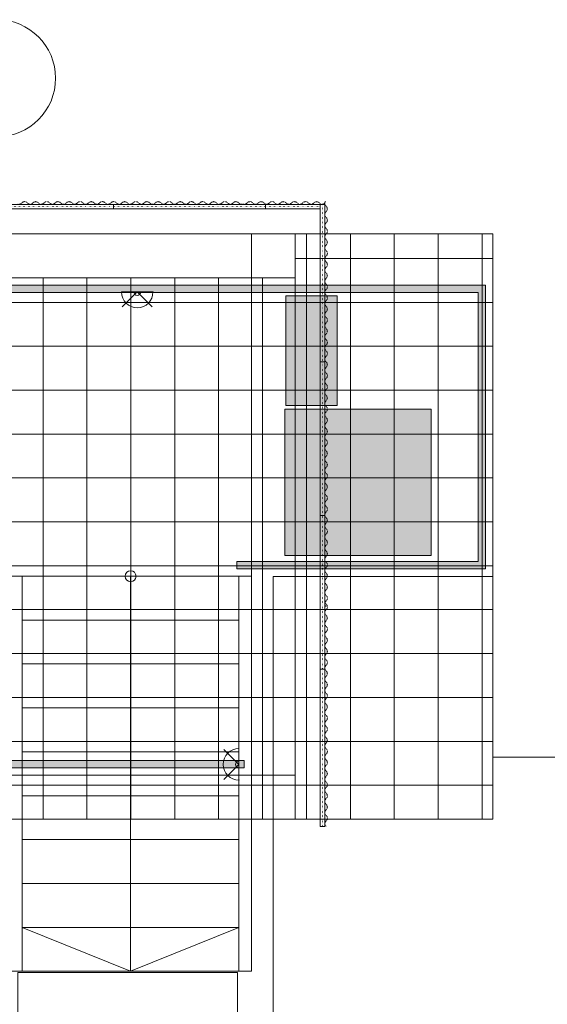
# Model space of a CAD drawing. Header units: centimetres. Extents: x -1589 to 108054, y -205274 to 31709.
# Tile 79 of 256: x 1394 to 1755, y 1620 to 2293. Entities that reach past the tile are written whole.
import ezdxf

# ---------------------------------------------------------------- set-up
doc = ezdxf.new("R2010")
doc.units = ezdxf.units.CM
doc.header["$LTSCALE"] = 0.01
doc.header["$MEASUREMENT"] = 0
doc.linetypes.add('11108-COL-C310_XMODEL$0$HIDDEN', pattern=[0.375, 0.25, -0.125])
doc.linetypes.add('Kropkowana', pattern=[63.499999, 0, -63.499999])
for name, color, linetype in [('2_barierki.K_IR', 7, 'Continuous'), ('2_belki.K_IR', 7, 'Continuous'), ('2_schody stalowe rzut.K_IR', 7, 'Continuous'), ('2_schody.K_IR', 7, 'Continuous'), ('2_stropy.K_IR', 7, 'Continuous'), ('2_słupy.K_IR', 7, 'Continuous'), ('2_ściana dekoracyjna 3', 7, 'Continuous'), ('2_ściana dekoracyjna 31.K_IR', 7, 'Continuous'), ('2_ściany.K_IR', 7, 'Continuous'), ('3_lądowisko.K_IR', 7, 'Continuous'), ('3_oświetlenie.K_IR', 7, 'Continuous'), ('4_osie.ISTN', 7, 'Continuous')]:
    doc.layers.add(name, color=color, linetype=linetype)

msp = doc.modelspace()

# ---------------------------------------------------------------- hatches: boundary and pattern name
at = {"layer": '2_barierki.K_IR', "linetype": 'Continuous', "lineweight": 5}
for points in [[(1377.35855, 2111.8578), (1377.35849, 2106.8578), (1707.36676, 2106.85412), (1712.36676, 2111.85406)], [(1712.36676, 2111.85406), (1707.36676, 2106.85412), (1707.36676, 1922.87572), (1712.36676, 1917.87572)], [(1552.35832, 1917.87572), (1552.35832, 1922.87572), (1542.35832, 1922.87572), (1542.35832, 1917.87572)], [(1712.36676, 1917.87572), (1707.36676, 1922.87572), (1552.35832, 1922.87572), (1552.35832, 1917.87572)], [(1379.8586, 1786.85284), (1379.8586, 1781.85284), (1547.3586, 1781.85284), (1547.3586, 1786.85284)]]:
    msp.add_hatch(color=8, dxfattribs=at).paths.add_polyline_path(points)
at = {"layer": '2_schody.K_IR', "linetype": 'Continuous', "lineweight": 5}
h = msp.add_hatch(dxfattribs=at)
h.set_pattern_fill('Siatka_30x30', color=8, style=0, pattern_type=2)
h.set_pattern_definition([(0, (0, 0), (0, 30), []), (90, (0, 0), (-30, 0), [])])
h.paths.add_polyline_path([(1377.3586, 1941.85284), (1357.3586, 1941.85284), (1357.3586, 1746.85284), (1717.36676, 1746.85284), (1717.36676, 1912.08499), (1717.36676, 2146.85401), (1582.3586, 2146.85401), (1582.3586, 2116.85401), (1552.3586, 2116.85401), (1377.3586, 2116.85401)])
at = {"layer": '3_lądowisko.K_IR', "linetype": 'Continuous', "lineweight": 5}
for points in [[(1610.92551, 2029.46623), (1610.92551, 2104.46623), (1575.92551, 2104.46623), (1575.92551, 2029.46623)], [(1575.22863, 1927.00397), (1675.22863, 1927.00397), (1675.22863, 2027.00397), (1575.22863, 2027.00397)]]:
    msp.add_hatch(color=8, dxfattribs=at).paths.add_polyline_path(points)

# ---------------------------------------------------------------- linework, layer by layer
at = {"layer": '2_barierki.K_IR', "color": 8, "linetype": 'Continuous', "lineweight": 5}
for p, q in [((1377.35849, 2106.8578), (1707.36676, 2106.85412)), ((1712.36676, 2111.85406), (1377.35855, 2111.8578)), ((1707.36676, 2106.85412), (1707.36676, 1922.87572)), ((1712.36676, 1917.87572), (1712.36676, 2111.85406)), ((1552.35832, 1922.87572), (1542.35832, 1922.87572)), ((1542.35832, 1922.87572), (1542.35832, 1917.87572)), ((1542.35832, 1917.87572), (1552.35832, 1917.87572)), ((1707.36676, 1922.87572), (1552.35832, 1922.87572)), ((1552.35832, 1917.87572), (1712.36676, 1917.87572)), ((1547.3586, 1786.85284), (1379.8586, 1786.85284)), ((1547.3586, 1781.85284), (1547.3586, 1786.85284)), ((1379.8586, 1781.85284), (1547.3586, 1781.85284))]:
    msp.add_line(p, q, dxfattribs=at)
at = {"layer": '2_belki.K_IR', "color": 8, "linetype": 'Continuous', "lineweight": 5}
for p, q in [((932.3586, 2146.85401), (1552.3586, 2146.85401)), ((1552.3586, 2116.85401), (1552.3586, 2146.85401)), ((932.3586, 2116.854), (1552.3586, 2116.85401)), ((1552.3586, 2116.85401), (1552.3586, 1776.85284)), ((1552.3586, 2116.85401), (1582.35861, 2116.85401)), ((1552.3586, 2116.85401), (1552.3586, 1776.85284)), ((1552.3586, 2116.85401), (1582.35861, 2116.85401)), ((1582.35861, 2116.85401), (1582.35861, 1776.85284)), ((1582.35861, 2116.85401), (1582.35861, 1776.85284)), ((1552.3586, 1776.85284), (1582.35861, 1776.85284)), ((1552.3586, 1776.85284), (1582.35861, 1776.85284))]:
    msp.add_line(p, q, dxfattribs=at)
at = {"layer": '2_schody stalowe rzut.K_IR', "color": 8, "linetype": 'Continuous', "lineweight": 5}
for p, q in [((1395.85832, 1912.87572), (1387.35832, 1912.87572)), ((1395.85832, 1642.87572), (1395.85832, 1912.87572)), ((1543.85832, 1912.87572), (1395.85832, 1912.87572)), ((1395.85832, 1912.87572), (1395.85832, 1882.87572)), ((1469.85832, 1912.87572), (1469.85832, 1882.87572)), ((1469.85832, 1912.87572), (1469.85832, 1882.87572)), ((1543.85832, 1912.87572), (1543.85832, 1642.87572)), ((1552.35832, 1912.87572), (1543.85832, 1912.87572)), ((1543.85832, 1882.87572), (1543.85832, 1912.87572)), ((1552.35832, 1642.87572), (1552.35832, 1912.87572)), ((1395.85832, 1882.87572), (1543.85832, 1882.87572)), ((1543.85832, 1882.87572), (1395.85832, 1882.87572)), ((1395.85832, 1882.87572), (1395.85832, 1852.87572)), ((1469.85832, 1882.87572), (1469.85832, 1672.87572)), ((1469.85832, 1882.87572), (1469.85832, 1672.87572)), ((1543.85832, 1852.87572), (1543.85832, 1882.87572)), ((1395.85832, 1852.87572), (1543.85832, 1852.87572)), ((1543.85832, 1852.87572), (1395.85832, 1852.87572)), ((1395.85832, 1852.87572), (1395.85832, 1822.87572)), ((1543.85832, 1822.87572), (1543.85832, 1852.87572)), ((1395.85832, 1822.87572), (1543.85832, 1822.87572)), ((1543.85832, 1822.87572), (1395.85832, 1822.87572)), ((1395.85832, 1822.87572), (1395.85832, 1792.87572)), ((1543.85832, 1792.87572), (1543.85832, 1822.87572)), ((1395.85832, 1792.87572), (1543.85832, 1792.87572)), ((1543.85832, 1792.87572), (1395.85832, 1792.87572)), ((1395.85832, 1792.87572), (1395.85832, 1762.87572)), ((1543.85832, 1762.87572), (1543.85832, 1792.87572)), ((1395.85832, 1762.87572), (1543.85832, 1762.87572)), ((1543.85832, 1762.87572), (1395.85832, 1762.87572)), ((1395.85832, 1762.87572), (1395.85832, 1732.87572)), ((1543.85832, 1732.87572), (1543.85832, 1762.87572)), ((1395.85832, 1732.87572), (1543.85832, 1732.87572)), ((1543.85832, 1732.87572), (1395.85832, 1732.87572)), ((1395.85832, 1732.87572), (1395.85832, 1702.87572)), ((1543.85832, 1702.87572), (1543.85832, 1732.87572)), ((1395.85832, 1702.87572), (1543.85832, 1702.87572)), ((1543.85832, 1702.87572), (1395.85832, 1702.87572)), ((1395.85832, 1702.87572), (1395.85832, 1672.87572)), ((1543.85832, 1672.87572), (1543.85832, 1702.87572)), ((1395.85832, 1672.87572), (1543.85832, 1672.87572)), ((1543.85832, 1672.87572), (1395.85832, 1672.87572)), ((1395.85832, 1672.87572), (1395.85832, 1642.87572)), ((1395.85832, 1672.87572), (1469.85832, 1642.87572)), ((1395.85832, 1672.87572), (1469.85832, 1642.87572)), ((1469.85832, 1672.87572), (1469.85832, 1642.87572)), ((1469.85832, 1672.87572), (1469.85832, 1642.87572)), ((1469.85832, 1642.87572), (1543.85832, 1672.87572)), ((1469.85832, 1642.87572), (1543.85832, 1672.87572)), ((1543.85832, 1642.87572), (1543.85832, 1672.87572)), ((1387.35832, 1642.87572), (1395.85832, 1642.87572)), ((1395.85832, 1642.87572), (1543.85832, 1642.87572)), ((1543.85832, 1642.87572), (1552.35832, 1642.87572))]:
    msp.add_line(p, q, dxfattribs=at)
for start, end in [(0, 180), (180, 0)]:
    msp.add_arc((1469.85832, 1912.87572), 3.75, start, end, dxfattribs=at)
at = {"layer": '2_schody.K_IR', "color": 8, "linetype": 'Continuous', "lineweight": 5, "flags": 128}
msp.add_lwpolyline([(1377.3586, 1941.85284), (1357.3586, 1941.85284), (1357.3586, 1746.85284), (1717.36676, 1746.85284), (1717.36676, 1912.08499), (1717.36676, 2146.85401), (1582.3586, 2146.85401), (1582.3586, 2116.85401), (1552.3586, 2116.85401), (1377.3586, 2116.85401)], close=True, dxfattribs=at)
at = {"layer": '2_stropy.K_IR', "color": 8, "linetype": 'Continuous', "lineweight": 5, "flags": 128}
for points in [[(1567.36676, 1589.26224), (1567.36676, 1912.66973), (1717.36676, 1912.66973), (1717.36676, 1789.28149), (1951.13432, 1789.28149), (1951.13426, 1589.27725)], [(1392.92125, 1588.61659), (1542.92125, 1588.61659), (1542.92125, 1642.08498), (1392.92125, 1642.08498)]]:
    msp.add_lwpolyline(points, close=True, dxfattribs=at)
at = {"layer": '2_słupy.K_IR', "color": 8, "linetype": 'Continuous', "lineweight": 5, "flags": 128}
for points in [[(1552.3586, 2146.85401), (1582.3586, 2146.85401), (1582.3586, 2116.85401), (1552.3586, 2116.85401)], [(1552.3586, 1776.85284), (1582.3586, 1776.85284), (1582.3586, 1746.85284), (1552.3586, 1746.85284)]]:
    msp.add_lwpolyline(points, close=True, dxfattribs=at)
at = {"layer": '2_ściana dekoracyjna 3', "color": 8, "linetype": 'Continuous', "lineweight": 5}
for p, q in [((1354.21682, 2166.97199), (1458.12638, 2166.97199)), ((1458.12638, 2163.97199), (1458.12638, 2166.97199)), ((1458.12638, 2166.97199), (1562.03594, 2166.97199)), ((1562.03594, 2163.97199), (1562.03594, 2166.97199)), ((1562.03594, 2166.97199), (1580.22012, 2166.97199)), ((1580.22012, 2166.97199), (1599.44339, 2166.97199)), ((1602.44339, 2166.97199), (1599.44339, 2166.97199)), ((1599.44339, 2166.97199), (1599.44339, 2111.86396)), ((1599.44339, 2163.97199), (1599.44339, 2166.97199)), ((1602.44339, 2166.97199), (1602.44339, 2111.86396)), ((1354.21682, 2163.97199), (1458.12638, 2163.97199)), ((1458.12638, 2163.97199), (1562.03594, 2163.97199)), ((1562.03594, 2163.97199), (1580.22012, 2163.97199)), ((1580.22012, 2163.97199), (1599.44339, 2163.97199)), ((1599.44339, 2111.8639), (1599.44339, 2059.38011)), ((1602.44339, 2111.8639), (1602.44339, 2059.38011)), ((1602.44339, 2059.38011), (1599.44339, 2059.38011)), ((1599.44339, 2059.38011), (1599.44339, 1954.41241)), ((1602.44339, 2059.38011), (1602.44339, 1954.41241)), ((1602.44339, 1954.41241), (1599.44339, 1954.41241)), ((1599.44339, 1954.41241), (1599.44339, 1849.44472)), ((1602.44339, 1954.41241), (1602.44339, 1849.44472)), ((1599.44339, 1849.44472), (1599.44339, 1796.96092)), ((1602.44339, 1849.44472), (1599.44339, 1849.44472)), ((1602.44339, 1849.44472), (1602.44339, 1796.96092)), ((1599.44339, 1796.96087), (1599.44339, 1741.85284)), ((1602.44339, 1796.96087), (1602.44339, 1741.85284)), ((1602.44339, 1741.85284), (1599.44339, 1741.85284))]:
    msp.add_line(p, q, dxfattribs=at)
at = {"layer": '2_ściana dekoracyjna 3', "color": 8, "linetype": '11108-COL-C310_XMODEL$0$HIDDEN', "lineweight": 5}
for p, q in [((1546.86912, 2167.16002), (1546.46767, 2167.42872)), ((1548.29658, 2167.16002), (1546.86912, 2167.16002)), ((1549.48285, 2167.95401), (1548.29658, 2167.16002)), ((1550.33166, 2168.61763), (1549.48285, 2167.95401)), ((1551.38285, 2168.85401), (1550.33166, 2168.61763)), ((1552.43404, 2168.61763), (1551.38285, 2168.85401)), ((1553.28285, 2167.95401), (1552.43404, 2168.61763)), ((1554.46912, 2167.16002), (1553.28285, 2167.95401)), ((1555.89658, 2167.16002), (1554.46912, 2167.16002)), ((1557.08285, 2167.95401), (1555.89658, 2167.16002)), ((1557.93166, 2168.61763), (1557.08285, 2167.95401)), ((1558.98285, 2168.85401), (1557.93166, 2168.61763)), ((1560.03404, 2168.61763), (1558.98285, 2168.85401)), ((1560.88285, 2167.95401), (1560.03404, 2168.61763)), ((1562.06912, 2167.16002), (1560.88285, 2167.95401)), ((1563.49658, 2167.16002), (1562.06912, 2167.16002)), ((1564.68285, 2167.95401), (1563.49658, 2167.16002)), ((1565.53166, 2168.61763), (1564.68285, 2167.95401)), ((1566.58285, 2168.85401), (1565.53166, 2168.61763)), ((1567.63404, 2168.61763), (1566.58285, 2168.85401)), ((1568.48285, 2167.95401), (1567.63404, 2168.61763)), ((1569.66912, 2167.16002), (1568.48285, 2167.95401)), ((1571.09658, 2167.16002), (1569.66912, 2167.16002)), ((1572.28285, 2167.95401), (1571.09658, 2167.16002)), ((1573.13166, 2168.61763), (1572.28285, 2167.95401)), ((1574.18285, 2168.85401), (1573.13166, 2168.61763)), ((1575.23404, 2168.61763), (1574.18285, 2168.85401)), ((1576.08285, 2167.95401), (1575.23404, 2168.61763)), ((1577.26912, 2167.16002), (1576.08285, 2167.95401)), ((1578.69658, 2167.16002), (1577.26912, 2167.16002)), ((1579.88285, 2167.95401), (1578.69658, 2167.16002)), ((1580.73166, 2168.61763), (1579.88285, 2167.95401)), ((1581.78285, 2168.85401), (1580.73166, 2168.61763)), ((1582.83404, 2168.61763), (1581.78285, 2168.85401)), ((1583.68285, 2167.95401), (1582.83404, 2168.61763)), ((1584.86912, 2167.16002), (1583.68285, 2167.95401)), ((1586.29658, 2167.16002), (1584.86912, 2167.16002)), ((1587.48285, 2167.95401), (1586.29658, 2167.16002)), ((1588.33166, 2168.61763), (1587.48285, 2167.95401)), ((1589.38285, 2168.85401), (1588.33166, 2168.61763)), ((1590.43404, 2168.61763), (1589.38285, 2168.85401)), ((1591.28285, 2167.95401), (1590.43404, 2168.61763)), ((1592.46912, 2167.16002), (1591.28285, 2167.95401)), ((1593.89658, 2167.16002), (1592.46912, 2167.16002)), ((1595.08285, 2167.95401), (1593.89658, 2167.16002)), ((1595.93166, 2168.61763), (1595.08285, 2167.95401)), ((1596.98285, 2168.85401), (1595.93166, 2168.61763)), ((1598.03404, 2168.61763), (1596.98285, 2168.85401)), ((1598.88285, 2167.95401), (1598.03404, 2168.61763)), ((1600.06912, 2167.16002), (1598.88285, 2167.95401)), ((1601.49658, 2167.16002), (1600.06912, 2167.16002)), ((1602.58759, 2167.89025), (1601.49658, 2167.16002)), ((1602.89573, 2168.85401), (1602.58442, 2168.38889)), ((1602.58442, 2168.38889), (1602.58442, 2166.96143)), ((1602.58442, 2166.96143), (1603.37841, 2165.77516)), ((1603.37841, 2161.97516), (1602.58442, 2160.78889)), ((1602.58442, 2160.78889), (1602.58442, 2159.36143)), ((1603.37841, 2165.77516), (1604.04203, 2164.92635)), ((1604.04203, 2162.82397), (1603.37841, 2161.97516)), ((1604.04203, 2164.92635), (1604.27841, 2163.87516)), ((1604.27841, 2163.87516), (1604.04203, 2162.82397)), ((1602.58442, 2159.36143), (1603.37841, 2158.17516)), ((1603.37841, 2154.37516), (1602.58442, 2153.18889)), ((1603.37841, 2158.17516), (1604.04203, 2157.32635)), ((1604.04203, 2155.22397), (1603.37841, 2154.37516)), ((1604.04203, 2157.32635), (1604.27841, 2156.27516)), ((1604.27841, 2156.27516), (1604.04203, 2155.22397)), ((1602.58442, 2153.18889), (1602.58442, 2151.76143)), ((1602.58442, 2151.76143), (1603.37841, 2150.57516)), ((1603.37841, 2146.77516), (1602.58442, 2145.58889)), ((1603.37841, 2150.57516), (1604.04203, 2149.72635)), ((1604.04203, 2147.62397), (1603.37841, 2146.77516)), ((1604.04203, 2149.72635), (1604.27841, 2148.67516)), ((1604.27841, 2148.67516), (1604.04203, 2147.62397)), ((1602.58442, 2145.58889), (1602.58442, 2144.16143)), ((1602.58442, 2144.16143), (1603.37841, 2142.97516)), ((1603.37841, 2142.97516), (1604.04203, 2142.12635)), ((1604.04203, 2140.02397), (1603.37841, 2139.17516)), ((1604.04203, 2142.12635), (1604.27841, 2141.07516)), ((1604.27841, 2141.07516), (1604.04203, 2140.02397)), ((1603.37841, 2139.17516), (1602.58442, 2137.98889)), ((1602.58442, 2137.98889), (1602.58442, 2136.56143)), ((1602.58442, 2136.56143), (1603.37841, 2135.37516)), ((1603.37841, 2135.37516), (1604.04203, 2134.52635)), ((1604.04203, 2134.52635), (1604.27841, 2133.47516)), ((1604.27841, 2133.47516), (1604.04203, 2132.42397)), ((1603.37841, 2131.57516), (1602.58442, 2130.38889)), ((1602.58442, 2130.38889), (1602.58442, 2128.96143)), ((1602.58442, 2128.96143), (1603.37841, 2127.77516)), ((1604.04203, 2132.42397), (1603.37841, 2131.57516)), ((1603.37841, 2127.77516), (1604.04203, 2126.92635)), ((1604.04203, 2126.92635), (1604.27841, 2125.87516)), ((1603.37841, 2123.97516), (1602.58442, 2122.78889)), ((1602.58442, 2122.78889), (1602.58442, 2121.36143)), ((1602.58442, 2121.36143), (1603.37841, 2120.17516)), ((1604.04203, 2124.82397), (1603.37841, 2123.97516)), ((1603.37841, 2120.17516), (1604.04203, 2119.32635)), ((1604.27841, 2125.87516), (1604.04203, 2124.82397)), ((1603.37841, 2116.37516), (1602.58442, 2115.18889)), ((1602.58442, 2115.18889), (1602.58442, 2113.76143)), ((1602.58442, 2113.76143), (1603.37841, 2112.57516)), ((1604.04203, 2117.22397), (1603.37841, 2116.37516)), ((1604.04203, 2119.32635), (1604.27841, 2118.27516)), ((1604.27841, 2118.27516), (1604.04203, 2117.22397)), ((1603.37841, 2108.77516), (1602.58442, 2107.58889)), ((1602.58442, 2107.58889), (1602.58442, 2106.16143)), ((1603.37841, 2112.57516), (1604.04203, 2111.72635)), ((1604.04203, 2109.62397), (1603.37841, 2108.77516)), ((1604.04203, 2111.72635), (1604.27841, 2110.67516)), ((1604.27841, 2110.67516), (1604.04203, 2109.62397)), ((1602.58442, 2106.16143), (1603.37841, 2104.97516)), ((1603.37841, 2101.17516), (1602.58442, 2099.98889)), ((1602.58442, 2099.98889), (1602.58442, 2098.56143)), ((1603.37841, 2104.97516), (1604.04203, 2104.12635)), ((1604.04203, 2102.02397), (1603.37841, 2101.17516)), ((1604.04203, 2104.12635), (1604.27841, 2103.07516)), ((1604.27841, 2103.07516), (1604.04203, 2102.02397)), ((1602.58442, 2098.56143), (1603.37841, 2097.37516)), ((1603.37841, 2093.57516), (1602.58442, 2092.38889)), ((1603.37841, 2097.37516), (1604.04203, 2096.52635)), ((1604.04203, 2094.42397), (1603.37841, 2093.57516)), ((1604.04203, 2096.52635), (1604.27841, 2095.47516)), ((1604.27841, 2095.47516), (1604.04203, 2094.42397)), ((1602.58442, 2092.38889), (1602.58442, 2090.96143)), ((1602.58442, 2090.96143), (1603.37841, 2089.77516)), ((1603.37841, 2089.77516), (1604.04203, 2088.92635)), ((1604.04203, 2086.82397), (1603.37841, 2085.97516)), ((1604.04203, 2088.92635), (1604.27841, 2087.87516)), ((1604.27841, 2087.87516), (1604.04203, 2086.82397)), ((1603.37841, 2085.97516), (1602.58442, 2084.78889)), ((1602.58442, 2084.78889), (1602.58442, 2083.36143)), ((1602.58442, 2083.36143), (1603.37841, 2082.17516)), ((1603.37841, 2082.17516), (1604.04203, 2081.32635)), ((1604.04203, 2081.32635), (1604.27841, 2080.27516)), ((1604.27841, 2080.27516), (1604.04203, 2079.22397)), ((1603.37841, 2078.37516), (1602.58442, 2077.18889)), ((1602.58442, 2077.18889), (1602.58442, 2075.76143)), ((1602.58442, 2075.76143), (1603.37841, 2074.57516)), ((1604.04203, 2079.22397), (1603.37841, 2078.37516)), ((1603.37841, 2074.57516), (1604.04203, 2073.72635)), ((1604.04203, 2073.72635), (1604.27841, 2072.67516)), ((1604.27841, 2072.67516), (1604.04203, 2071.62397)), ((1603.37841, 2070.77516), (1602.58442, 2069.58889)), ((1602.58442, 2069.58889), (1602.58442, 2068.16143)), ((1602.58442, 2068.16143), (1603.37841, 2066.97516)), ((1604.04203, 2071.62397), (1603.37841, 2070.77516)), ((1603.37841, 2066.97516), (1604.04203, 2066.12635)), ((1604.04203, 2066.12635), (1604.27841, 2065.07516)), ((1603.37841, 2063.17516), (1602.58442, 2061.98889)), ((1602.58442, 2061.98889), (1602.58442, 2060.56143)), ((1602.58442, 2060.56143), (1603.37841, 2059.37516)), ((1604.04203, 2064.02397), (1603.37841, 2063.17516)), ((1603.37841, 2059.37516), (1604.04203, 2058.52635)), ((1604.27841, 2065.07516), (1604.04203, 2064.02397)), ((1603.37841, 2055.57516), (1602.58442, 2054.38889)), ((1602.58442, 2054.38889), (1602.58442, 2052.96143)), ((1602.58442, 2052.96143), (1603.37841, 2051.77516)), ((1604.04203, 2056.42397), (1603.37841, 2055.57516)), ((1604.04203, 2058.52635), (1604.27841, 2057.47516)), ((1604.27841, 2057.47516), (1604.04203, 2056.42397)), ((1603.37841, 2047.97516), (1602.58442, 2046.78889)), ((1602.58442, 2046.78889), (1602.58442, 2045.36143)), ((1603.37841, 2051.77516), (1604.04203, 2050.92635)), ((1604.04203, 2048.82397), (1603.37841, 2047.97516)), ((1604.04203, 2050.92635), (1604.27841, 2049.87516)), ((1604.27841, 2049.87516), (1604.04203, 2048.82397)), ((1602.58442, 2045.36143), (1603.37841, 2044.17516)), ((1603.37841, 2040.37516), (1602.58442, 2039.18889)), ((1602.58442, 2039.18889), (1602.58442, 2037.76143)), ((1603.37841, 2044.17516), (1604.04203, 2043.32635)), ((1604.04203, 2041.22397), (1603.37841, 2040.37516)), ((1604.04203, 2043.32635), (1604.27841, 2042.27516)), ((1604.27841, 2042.27516), (1604.04203, 2041.22397)), ((1602.58442, 2037.76143), (1603.37841, 2036.57516)), ((1603.37841, 2032.77516), (1602.58442, 2031.58889)), ((1603.37841, 2036.57516), (1604.04203, 2035.72635)), ((1604.04203, 2033.62397), (1603.37841, 2032.77516)), ((1604.04203, 2035.72635), (1604.27841, 2034.67516)), ((1604.27841, 2034.67516), (1604.04203, 2033.62397)), ((1602.58442, 2031.58889), (1602.58442, 2030.16143)), ((1602.58442, 2030.16143), (1603.37841, 2028.97516)), ((1603.37841, 2028.97516), (1604.04203, 2028.12635)), ((1604.04203, 2026.02397), (1603.37841, 2025.17516)), ((1604.04203, 2028.12635), (1604.27841, 2027.07516)), ((1604.27841, 2027.07516), (1604.04203, 2026.02397)), ((1603.37841, 2025.17516), (1602.58442, 2023.98889)), ((1602.58442, 2023.98889), (1602.58442, 2022.56143)), ((1602.58442, 2022.56143), (1603.37841, 2021.37516)), ((1603.37841, 2021.37516), (1604.04203, 2020.52635)), ((1604.04203, 2020.52635), (1604.27841, 2019.47516)), ((1604.27841, 2019.47516), (1604.04203, 2018.42397)), ((1603.37841, 2017.57516), (1602.58442, 2016.38889)), ((1602.58442, 2016.38889), (1602.58442, 2014.96143)), ((1602.58442, 2014.96143), (1603.37841, 2013.77516)), ((1604.04203, 2018.42397), (1603.37841, 2017.57516)), ((1603.37841, 2013.77516), (1604.04203, 2012.92635)), ((1604.04203, 2012.92635), (1604.27841, 2011.87516)), ((1603.37841, 2009.97516), (1602.58442, 2008.78889)), ((1602.58442, 2008.78889), (1602.58442, 2007.36143)), ((1602.58442, 2007.36143), (1603.37841, 2006.17516)), ((1604.04203, 2010.82397), (1603.37841, 2009.97516)), ((1603.37841, 2006.17516), (1604.04203, 2005.32635)), ((1604.27841, 2011.87516), (1604.04203, 2010.82397)), ((1604.04203, 2005.32635), (1604.27841, 2004.27516)), ((1603.37841, 2002.37516), (1602.58442, 2001.18889)), ((1602.58442, 2001.18889), (1602.58442, 1999.76143)), ((1602.58442, 1999.76143), (1603.37841, 1998.57516)), ((1604.04203, 2003.22397), (1603.37841, 2002.37516)), ((1603.37841, 1998.57516), (1604.04203, 1997.72635)), ((1604.27841, 2004.27516), (1604.04203, 2003.22397)), ((1603.37841, 1994.77516), (1602.58442, 1993.58889)), ((1602.58442, 1993.58889), (1602.58442, 1992.16143)), ((1602.58442, 1992.16143), (1603.37841, 1990.97516)), ((1604.04203, 1995.62397), (1603.37841, 1994.77516)), ((1604.04203, 1997.72635), (1604.27841, 1996.67516)), ((1604.27841, 1996.67516), (1604.04203, 1995.62397)), ((1603.37841, 1987.17516), (1602.58442, 1985.98889)), ((1602.58442, 1985.98889), (1602.58442, 1984.56143)), ((1603.37841, 1990.97516), (1604.04203, 1990.12635)), ((1604.04203, 1988.02397), (1603.37841, 1987.17516)), ((1604.04203, 1990.12635), (1604.27841, 1989.07516)), ((1604.27841, 1989.07516), (1604.04203, 1988.02397)), ((1602.58442, 1984.56143), (1603.37841, 1983.37516)), ((1603.37841, 1979.57516), (1602.58442, 1978.38889)), ((1602.58442, 1978.38889), (1602.58442, 1976.96143)), ((1603.37841, 1983.37516), (1604.04203, 1982.52635)), ((1604.04203, 1980.42397), (1603.37841, 1979.57516)), ((1604.04203, 1982.52635), (1604.27841, 1981.47516)), ((1604.27841, 1981.47516), (1604.04203, 1980.42397)), ((1602.58442, 1976.96143), (1603.37841, 1975.77516)), ((1603.37841, 1971.97516), (1602.58442, 1970.78889)), ((1603.37841, 1975.77516), (1604.04203, 1974.92635)), ((1604.04203, 1972.82397), (1603.37841, 1971.97516)), ((1604.04203, 1974.92635), (1604.27841, 1973.87516)), ((1604.27841, 1973.87516), (1604.04203, 1972.82397)), ((1602.58442, 1970.78889), (1602.58442, 1969.36143)), ((1602.58442, 1969.36143), (1603.37841, 1968.17516)), ((1603.37841, 1968.17516), (1604.04203, 1967.32635)), ((1604.04203, 1965.22397), (1603.37841, 1964.37516)), ((1604.04203, 1967.32635), (1604.27841, 1966.27516)), ((1604.27841, 1966.27516), (1604.04203, 1965.22397)), ((1603.37841, 1964.37516), (1602.58442, 1963.18889)), ((1602.58442, 1963.18889), (1602.58442, 1961.76143)), ((1602.58442, 1961.76143), (1603.37841, 1960.57516)), ((1603.37841, 1960.57516), (1604.04203, 1959.72635)), ((1604.04203, 1959.72635), (1604.27841, 1958.67516)), ((1604.27841, 1958.67516), (1604.04203, 1957.62397)), ((1603.37841, 1956.77516), (1602.58442, 1955.58889)), ((1602.58442, 1955.58889), (1602.58442, 1954.16143)), ((1602.58442, 1954.16143), (1603.37841, 1952.97516)), ((1604.04203, 1957.62397), (1603.37841, 1956.77516)), ((1603.37841, 1952.97516), (1604.04203, 1952.12635)), ((1604.04203, 1952.12635), (1604.27841, 1951.07516)), ((1603.37841, 1949.17516), (1602.58442, 1947.98889)), ((1602.58442, 1947.98889), (1602.58442, 1946.56143)), ((1602.58442, 1946.56143), (1603.37841, 1945.37516)), ((1604.04203, 1950.02397), (1603.37841, 1949.17516)), ((1603.37841, 1945.37516), (1604.04203, 1944.52635)), ((1604.27841, 1951.07516), (1604.04203, 1950.02397)), ((1603.37841, 1941.57516), (1602.58442, 1940.38889)), ((1602.58442, 1940.38889), (1602.58442, 1938.96143)), ((1602.58442, 1938.96143), (1603.37841, 1937.77516)), ((1604.04203, 1942.42397), (1603.37841, 1941.57516)), ((1604.04203, 1944.52635), (1604.27841, 1943.47516)), ((1604.27841, 1943.47516), (1604.04203, 1942.42397)), ((1603.37841, 1933.97516), (1602.58442, 1932.78889)), ((1602.58442, 1932.78889), (1602.58442, 1931.36143)), ((1602.58442, 1931.36143), (1603.37841, 1930.17516)), ((1603.37841, 1937.77516), (1604.04203, 1936.92635)), ((1604.04203, 1934.82397), (1603.37841, 1933.97516)), ((1604.04203, 1936.92635), (1604.27841, 1935.87516)), ((1604.27841, 1935.87516), (1604.04203, 1934.82397)), ((1603.37841, 1926.37516), (1602.58442, 1925.18889)), ((1602.58442, 1925.18889), (1602.58442, 1923.76143)), ((1603.37841, 1930.17516), (1604.04203, 1929.32635)), ((1604.04203, 1927.22397), (1603.37841, 1926.37516)), ((1604.04203, 1929.32635), (1604.27841, 1928.27516)), ((1604.27841, 1928.27516), (1604.04203, 1927.22397)), ((1602.58442, 1923.76143), (1603.37841, 1922.57516)), ((1603.37841, 1918.77516), (1602.58442, 1917.58889)), ((1603.37841, 1922.57516), (1604.04203, 1921.72635)), ((1604.04203, 1919.62397), (1603.37841, 1918.77516)), ((1604.04203, 1921.72635), (1604.27841, 1920.67516)), ((1604.27841, 1920.67516), (1604.04203, 1919.62397)), ((1602.58442, 1917.58889), (1602.58442, 1916.16143)), ((1602.58442, 1916.16143), (1603.37841, 1914.97516)), ((1603.37841, 1911.17516), (1602.58442, 1909.98889)), ((1603.37841, 1914.97516), (1604.04203, 1914.12635)), ((1604.04203, 1912.02397), (1603.37841, 1911.17516)), ((1604.04203, 1914.12635), (1604.27841, 1913.07516)), ((1604.27841, 1913.07516), (1604.04203, 1912.02397)), ((1602.58442, 1909.98889), (1602.58442, 1908.56143)), ((1602.58442, 1908.56143), (1603.37841, 1907.37516)), ((1603.37841, 1907.37516), (1604.04203, 1906.52635)), ((1604.04203, 1904.42397), (1603.37841, 1903.57516)), ((1604.04203, 1906.52635), (1604.27841, 1905.47516)), ((1604.27841, 1905.47516), (1604.04203, 1904.42397)), ((1603.37841, 1903.57516), (1602.58442, 1902.38889)), ((1602.58442, 1902.38889), (1602.58442, 1900.96143)), ((1602.58442, 1900.96143), (1603.37841, 1899.77516)), ((1603.37841, 1899.77516), (1604.04203, 1898.92635)), ((1604.04203, 1898.92635), (1604.27841, 1897.87516)), ((1604.27841, 1897.87516), (1604.04203, 1896.82397)), ((1603.37841, 1895.97516), (1602.58442, 1894.78889)), ((1602.58442, 1894.78889), (1602.58442, 1893.36143)), ((1602.58442, 1893.36143), (1603.37841, 1892.17516)), ((1602.946, 1894.46909), (1603.37841, 1893.82304)), ((1604.04203, 1896.82397), (1603.37841, 1895.97516)), ((1603.37841, 1893.82304), (1604.04203, 1892.97423)), ((1603.37841, 1892.17516), (1603.40612, 1892.13972)), ((1604.04203, 1892.97423), (1604.27841, 1891.92304)), ((1604.27841, 1891.92304), (1604.04203, 1890.87185)), ((1603.37841, 1890.02304), (1602.58442, 1888.83677)), ((1602.58442, 1888.83677), (1602.58442, 1887.40931)), ((1602.58442, 1887.40931), (1603.37841, 1886.22304)), ((1604.04203, 1890.87185), (1603.37841, 1890.02304)), ((1603.37841, 1886.22304), (1604.04203, 1885.37423)), ((1604.04203, 1885.37423), (1604.27841, 1884.32304)), ((1604.27841, 1884.32304), (1604.04203, 1883.27185)), ((1603.37841, 1882.42304), (1602.58442, 1881.23677)), ((1602.58442, 1881.23677), (1602.58442, 1879.80931)), ((1602.58442, 1879.80931), (1603.37841, 1878.62304)), ((1604.04203, 1883.27185), (1603.37841, 1882.42304)), ((1603.37841, 1878.62304), (1604.04203, 1877.77423)), ((1604.04203, 1877.77423), (1604.27841, 1876.72304)), ((1603.37841, 1874.82304), (1602.58442, 1873.63677)), ((1602.58442, 1873.63677), (1602.58442, 1872.20931)), ((1602.58442, 1872.20931), (1603.37841, 1871.02304)), ((1604.04203, 1875.67185), (1603.37841, 1874.82304)), ((1603.37841, 1871.02304), (1604.04203, 1870.17423)), ((1604.27841, 1876.72304), (1604.04203, 1875.67185)), ((1603.37841, 1867.22304), (1602.58442, 1866.03677)), ((1602.58442, 1866.03677), (1602.58442, 1864.60931)), ((1602.58442, 1864.60931), (1603.37841, 1863.42304)), ((1604.04203, 1868.07185), (1603.37841, 1867.22304)), ((1604.04203, 1870.17423), (1604.27841, 1869.12304)), ((1604.27841, 1869.12304), (1604.04203, 1868.07185)), ((1603.37841, 1859.62304), (1602.58442, 1858.43677)), ((1602.58442, 1858.43677), (1602.58442, 1857.00931)), ((1603.37841, 1863.42304), (1604.04203, 1862.57423)), ((1604.04203, 1860.47185), (1603.37841, 1859.62304)), ((1604.04203, 1862.57423), (1604.27841, 1861.52304)), ((1604.27841, 1861.52304), (1604.04203, 1860.47185)), ((1602.58442, 1857.00931), (1603.37841, 1855.82304)), ((1603.37841, 1852.02304), (1602.58442, 1850.83677)), ((1602.58442, 1850.83677), (1602.58442, 1849.40931)), ((1603.37841, 1855.82304), (1604.04203, 1854.97423)), ((1604.04203, 1852.87185), (1603.37841, 1852.02304)), ((1604.04203, 1854.97423), (1604.27841, 1853.92304)), ((1604.27841, 1853.92304), (1604.04203, 1852.87185)), ((1602.58442, 1849.40931), (1603.37841, 1848.22304)), ((1603.37841, 1844.42304), (1602.58442, 1843.23677)), ((1603.37841, 1848.22304), (1604.04203, 1847.37423)), ((1604.04203, 1845.27185), (1603.37841, 1844.42304)), ((1604.04203, 1847.37423), (1604.27841, 1846.32304)), ((1604.27841, 1846.32304), (1604.04203, 1845.27185)), ((1602.58442, 1843.23677), (1602.58442, 1841.80931)), ((1602.58442, 1841.80931), (1603.37841, 1840.62304)), ((1603.37841, 1840.62304), (1604.04203, 1839.77423)), ((1604.04203, 1837.67185), (1603.37841, 1836.82304)), ((1604.04203, 1839.77423), (1604.27841, 1838.72304)), ((1604.27841, 1838.72304), (1604.04203, 1837.67185)), ((1603.37841, 1836.82304), (1602.58442, 1835.63677)), ((1602.58442, 1835.63677), (1602.58442, 1834.20931)), ((1602.58442, 1834.20931), (1603.37841, 1833.02304)), ((1603.37841, 1833.02304), (1604.04203, 1832.17423)), ((1604.04203, 1832.17423), (1604.27841, 1831.12304)), ((1604.27841, 1831.12304), (1604.04203, 1830.07185)), ((1603.37841, 1829.22304), (1602.58442, 1828.03677)), ((1602.58442, 1828.03677), (1602.58442, 1826.60931)), ((1602.58442, 1826.60931), (1603.37841, 1825.42304)), ((1604.04203, 1830.07185), (1603.37841, 1829.22304)), ((1603.37841, 1825.42304), (1604.04203, 1824.57423)), ((1604.04203, 1824.57423), (1604.27841, 1823.52304)), ((1603.37841, 1821.62304), (1602.58442, 1820.43677)), ((1602.58442, 1820.43677), (1602.58442, 1819.00931)), ((1602.58442, 1819.00931), (1603.37841, 1817.82304)), ((1604.04203, 1822.47185), (1603.37841, 1821.62304)), ((1603.37841, 1817.82304), (1604.04203, 1816.97423)), ((1604.27841, 1823.52304), (1604.04203, 1822.47185)), ((1604.04203, 1816.97423), (1604.27841, 1815.92304)), ((1603.37841, 1814.02304), (1602.58442, 1812.83677)), ((1602.58442, 1812.83677), (1602.58442, 1811.40931)), ((1602.58442, 1811.40931), (1603.37841, 1810.22304)), ((1604.04203, 1814.87185), (1603.37841, 1814.02304)), ((1603.37841, 1810.22304), (1604.04203, 1809.37423)), ((1604.27841, 1815.92304), (1604.04203, 1814.87185)), ((1603.37841, 1806.42304), (1602.58442, 1805.23677)), ((1602.58442, 1805.23677), (1602.58442, 1803.80931)), ((1602.58442, 1803.80931), (1603.37841, 1802.62304)), ((1604.04203, 1807.27185), (1603.37841, 1806.42304)), ((1604.04203, 1809.37423), (1604.27841, 1808.32304)), ((1604.27841, 1808.32304), (1604.04203, 1807.27185)), ((1603.37841, 1798.82304), (1602.58442, 1797.63677)), ((1602.58442, 1797.63677), (1602.58442, 1796.20931)), ((1603.37841, 1802.62304), (1604.04203, 1801.77423)), ((1604.04203, 1799.67185), (1603.37841, 1798.82304)), ((1604.04203, 1801.77423), (1604.27841, 1800.72304)), ((1604.27841, 1800.72304), (1604.04203, 1799.67185)), ((1602.58442, 1796.20931), (1603.37841, 1795.02304)), ((1603.37841, 1791.22304), (1602.58442, 1790.03677)), ((1602.58442, 1790.03677), (1602.58442, 1788.60931)), ((1603.37841, 1795.02304), (1604.04203, 1794.17423)), ((1604.04203, 1792.07185), (1603.37841, 1791.22304)), ((1604.04203, 1794.17423), (1604.27841, 1793.12304)), ((1604.27841, 1793.12304), (1604.04203, 1792.07185)), ((1602.58442, 1788.60931), (1603.37841, 1787.42304)), ((1603.37841, 1783.62304), (1602.58442, 1782.43677)), ((1603.37841, 1787.42304), (1604.04203, 1786.57423)), ((1604.04203, 1784.47185), (1603.37841, 1783.62304)), ((1604.04203, 1786.57423), (1604.27841, 1785.52304)), ((1604.27841, 1785.52304), (1604.04203, 1784.47185)), ((1602.58442, 1782.43677), (1602.58442, 1781.00931)), ((1602.58442, 1781.00931), (1603.37841, 1779.82304)), ((1604.04119, 1776.88854), (1603.37756, 1776.03973)), ((1603.37841, 1779.82304), (1604.04203, 1778.97423)), ((1604.13654, 1777.31259), (1604.04119, 1776.88854)), ((1604.04203, 1778.97423), (1604.27841, 1777.92304)), ((1604.27841, 1777.92304), (1604.14114, 1777.31259)), ((1603.37756, 1776.03973), (1602.58358, 1774.85346)), ((1602.58358, 1774.85346), (1602.58358, 1773.426)), ((1602.58358, 1773.426), (1603.37756, 1772.23973)), ((1603.37756, 1772.23973), (1604.04119, 1771.39092)), ((1604.04119, 1771.39092), (1604.27756, 1770.33973)), ((1604.27756, 1770.33973), (1604.04119, 1769.28854)), ((1603.37756, 1768.43973), (1602.58358, 1767.25346)), ((1602.58358, 1767.25346), (1602.58358, 1765.826)), ((1602.58358, 1765.826), (1603.37756, 1764.63973)), ((1604.04119, 1769.28854), (1603.37756, 1768.43973)), ((1603.37756, 1764.63973), (1604.04119, 1763.79092)), ((1604.04119, 1763.79092), (1604.27756, 1762.73973)), ((1603.37756, 1760.83973), (1602.58358, 1759.65346)), ((1602.58358, 1759.65346), (1602.58358, 1758.226)), ((1602.58358, 1758.226), (1603.37756, 1757.03973)), ((1604.04119, 1761.68854), (1603.37756, 1760.83973)), ((1603.37756, 1757.03973), (1604.04119, 1756.19092)), ((1604.27756, 1762.73973), (1604.04119, 1761.68854)), ((1603.37756, 1753.23973), (1602.58358, 1752.05346)), ((1602.58358, 1752.05346), (1602.58358, 1750.626)), ((1602.58358, 1750.626), (1603.37756, 1749.43973)), ((1604.04119, 1754.08854), (1603.37756, 1753.23973)), ((1604.04119, 1756.19092), (1604.27756, 1755.13973)), ((1604.27756, 1755.13973), (1604.04119, 1754.08854)), ((1603.37756, 1745.63973), (1602.58358, 1744.45346)), ((1602.58358, 1744.45346), (1602.58358, 1743.026)), ((1602.58358, 1743.026), (1603.36879, 1741.85284)), ((1603.37756, 1749.43973), (1604.04119, 1748.59092)), ((1604.04119, 1746.48854), (1603.37756, 1745.63973)), ((1604.04119, 1748.59092), (1604.27756, 1747.53973)), ((1604.27756, 1747.53973), (1604.04119, 1746.48854))]:
    msp.add_line(p, q, dxfattribs=at)
at = {"layer": '2_ściana dekoracyjna 3', "color": 8, "linetype": 'Kropkowana', "lineweight": 5}
for p, q in [((1600.94339, 1741.85284), (1600.94339, 2166.97199)), ((1599.44339, 2165.47199), (1145.3586, 2165.47199))]:
    msp.add_line(p, q, dxfattribs=at)
at = {"layer": '2_ściana dekoracyjna 31.K_IR', "color": 8, "linetype": '11108-COL-C310_XMODEL$0$HIDDEN', "lineweight": 5}
for p, q in [((1394.34201, 2167.17894), (1392.91455, 2167.17894)), ((1395.52828, 2167.97293), (1394.34201, 2167.17894)), ((1396.37709, 2168.63655), (1395.52828, 2167.97293)), ((1397.42828, 2168.87293), (1396.37709, 2168.63655)), ((1398.47947, 2168.63655), (1397.42828, 2168.87293)), ((1399.32828, 2167.97293), (1398.47947, 2168.63655)), ((1400.51455, 2167.17894), (1399.32828, 2167.97293)), ((1401.94201, 2167.17894), (1400.51455, 2167.17894)), ((1403.12828, 2167.97293), (1401.94201, 2167.17894)), ((1403.97709, 2168.63655), (1403.12828, 2167.97293)), ((1405.02828, 2168.87293), (1403.97709, 2168.63655)), ((1406.07947, 2168.63655), (1405.02828, 2168.87293)), ((1406.92828, 2167.97293), (1406.07947, 2168.63655)), ((1408.11455, 2167.17894), (1406.92828, 2167.97293)), ((1409.54201, 2167.17894), (1408.11455, 2167.17894)), ((1410.72828, 2167.97293), (1409.54201, 2167.17894)), ((1411.57709, 2168.63655), (1410.72828, 2167.97293)), ((1412.62828, 2168.87293), (1411.57709, 2168.63655)), ((1413.67947, 2168.63655), (1412.62828, 2168.87293)), ((1414.52828, 2167.97293), (1413.67947, 2168.63655)), ((1415.71455, 2167.17894), (1414.52828, 2167.97293)), ((1417.14201, 2167.17894), (1415.71455, 2167.17894)), ((1418.32828, 2167.97293), (1417.14201, 2167.17894)), ((1419.17709, 2168.63655), (1418.32828, 2167.97293)), ((1420.22828, 2168.87293), (1419.17709, 2168.63655)), ((1421.27947, 2168.63655), (1420.22828, 2168.87293)), ((1422.12828, 2167.97293), (1421.27947, 2168.63655)), ((1423.31455, 2167.17894), (1422.12828, 2167.97293)), ((1424.74201, 2167.17894), (1423.31455, 2167.17894)), ((1425.92828, 2167.97293), (1424.74201, 2167.17894)), ((1426.77709, 2168.63655), (1425.92828, 2167.97293)), ((1427.82828, 2168.87293), (1426.77709, 2168.63655)), ((1428.87947, 2168.63655), (1427.82828, 2168.87293)), ((1429.72828, 2167.97293), (1428.87947, 2168.63655)), ((1430.91455, 2167.17894), (1429.72828, 2167.97293)), ((1432.34201, 2167.17894), (1430.91455, 2167.17894)), ((1433.52828, 2167.97293), (1432.34201, 2167.17894)), ((1434.37709, 2168.63655), (1433.52828, 2167.97293)), ((1435.42828, 2168.87293), (1434.37709, 2168.63655)), ((1436.47947, 2168.63655), (1435.42828, 2168.87293)), ((1437.32828, 2167.97293), (1436.47947, 2168.63655)), ((1438.51455, 2167.17894), (1437.32828, 2167.97293)), ((1439.94201, 2167.17894), (1438.51455, 2167.17894)), ((1441.12828, 2167.97293), (1439.94201, 2167.17894)), ((1441.97709, 2168.63655), (1441.12828, 2167.97293)), ((1443.02828, 2168.87293), (1441.97709, 2168.63655)), ((1444.07947, 2168.63655), (1443.02828, 2168.87293)), ((1444.92828, 2167.97293), (1444.07947, 2168.63655)), ((1446.11455, 2167.17894), (1444.92828, 2167.97293)), ((1447.54201, 2167.17894), (1446.11455, 2167.17894)), ((1448.72828, 2167.97293), (1447.54201, 2167.17894)), ((1449.57709, 2168.63655), (1448.72828, 2167.97293)), ((1450.62828, 2168.87293), (1449.57709, 2168.63655)), ((1451.67947, 2168.63655), (1450.62828, 2168.87293)), ((1452.52828, 2167.97293), (1451.67947, 2168.63655)), ((1453.71455, 2167.17894), (1452.52828, 2167.97293)), ((1455.14201, 2167.17894), (1453.71455, 2167.17894)), ((1456.32828, 2167.97293), (1455.14201, 2167.17894)), ((1457.17709, 2168.63655), (1456.32828, 2167.97293)), ((1458.22828, 2168.87293), (1457.17709, 2168.63655)), ((1459.27947, 2168.63655), (1458.22828, 2168.87293)), ((1460.12828, 2167.97293), (1459.27947, 2168.63655)), ((1461.31455, 2167.17894), (1460.12828, 2167.97293)), ((1462.74201, 2167.17894), (1461.31455, 2167.17894)), ((1463.92828, 2167.97293), (1462.74201, 2167.17894)), ((1464.77709, 2168.63655), (1463.92828, 2167.97293)), ((1465.82828, 2168.87293), (1464.77709, 2168.63655)), ((1466.87947, 2168.63655), (1465.82828, 2168.87293)), ((1467.72828, 2167.97293), (1466.87947, 2168.63655)), ((1468.91455, 2167.17894), (1467.72828, 2167.97293)), ((1470.34201, 2167.17894), (1468.91455, 2167.17894)), ((1471.52828, 2167.97293), (1470.34201, 2167.17894)), ((1472.37709, 2168.63655), (1471.52828, 2167.97293)), ((1473.42828, 2168.87293), (1472.37709, 2168.63655)), ((1474.47947, 2168.63655), (1473.42828, 2168.87293)), ((1475.32828, 2167.97293), (1474.47947, 2168.63655)), ((1476.51455, 2167.17894), (1475.32828, 2167.97293)), ((1477.94201, 2167.17894), (1476.51455, 2167.17894)), ((1479.12828, 2167.97293), (1477.94201, 2167.17894)), ((1479.97709, 2168.63655), (1479.12828, 2167.97293)), ((1481.02828, 2168.87293), (1479.97709, 2168.63655)), ((1482.07947, 2168.63655), (1481.02828, 2168.87293)), ((1482.92828, 2167.97293), (1482.07947, 2168.63655)), ((1484.11455, 2167.17894), (1482.92828, 2167.97293)), ((1485.54201, 2167.17894), (1484.11455, 2167.17894)), ((1486.72828, 2167.97293), (1485.54201, 2167.17894)), ((1487.57709, 2168.63655), (1486.72828, 2167.97293)), ((1488.62828, 2168.87293), (1487.57709, 2168.63655)), ((1489.67947, 2168.63655), (1488.62828, 2168.87293)), ((1490.52828, 2167.97293), (1489.67947, 2168.63655)), ((1491.71455, 2167.17894), (1490.52828, 2167.97293)), ((1493.14201, 2167.17894), (1491.71455, 2167.17894)), ((1494.32828, 2167.97293), (1493.14201, 2167.17894)), ((1495.17709, 2168.63655), (1494.32828, 2167.97293)), ((1496.22828, 2168.87293), (1495.17709, 2168.63655)), ((1497.27947, 2168.63655), (1496.22828, 2168.87293)), ((1498.12828, 2167.97293), (1497.27947, 2168.63655)), ((1499.31455, 2167.17894), (1498.12828, 2167.97293)), ((1500.74201, 2167.17894), (1499.31455, 2167.17894)), ((1501.92828, 2167.97293), (1500.74201, 2167.17894)), ((1502.77709, 2168.63655), (1501.92828, 2167.97293)), ((1503.82828, 2168.87293), (1502.77709, 2168.63655)), ((1504.87947, 2168.63655), (1503.82828, 2168.87293)), ((1505.72828, 2167.97293), (1504.87947, 2168.63655)), ((1506.91455, 2167.17894), (1505.72828, 2167.97293)), ((1508.34201, 2167.17894), (1506.91455, 2167.17894)), ((1509.52828, 2167.97293), (1508.34201, 2167.17894)), ((1510.37709, 2168.63655), (1509.52828, 2167.97293)), ((1511.42828, 2168.87293), (1510.37709, 2168.63655)), ((1512.47947, 2168.63655), (1511.42828, 2168.87293)), ((1513.32828, 2167.97293), (1512.47947, 2168.63655)), ((1514.51455, 2167.17894), (1513.32828, 2167.97293)), ((1515.94201, 2167.17894), (1514.51455, 2167.17894)), ((1517.12828, 2167.97293), (1515.94201, 2167.17894)), ((1517.97709, 2168.63655), (1517.12828, 2167.97293)), ((1519.02828, 2168.87293), (1517.97709, 2168.63655)), ((1520.07947, 2168.63655), (1519.02828, 2168.87293)), ((1520.92828, 2167.97293), (1520.07947, 2168.63655)), ((1522.11455, 2167.17894), (1520.92828, 2167.97293)), ((1523.54201, 2167.17894), (1522.11455, 2167.17894)), ((1524.72828, 2167.97293), (1523.54201, 2167.17894)), ((1525.57709, 2168.63655), (1524.72828, 2167.97293)), ((1526.62828, 2168.87293), (1525.57709, 2168.63655)), ((1527.67947, 2168.63655), (1526.62828, 2168.87293)), ((1528.52828, 2167.97293), (1527.67947, 2168.63655)), ((1529.71455, 2167.17894), (1528.52828, 2167.97293)), ((1531.14201, 2167.17894), (1529.71455, 2167.17894)), ((1532.32828, 2167.97293), (1531.14201, 2167.17894)), ((1533.17709, 2168.63655), (1532.32828, 2167.97293)), ((1534.22828, 2168.87293), (1533.17709, 2168.63655)), ((1535.27947, 2168.63655), (1534.22828, 2168.87293)), ((1536.12828, 2167.97293), (1535.27947, 2168.63655)), ((1537.31455, 2167.17894), (1536.12828, 2167.97293)), ((1538.74201, 2167.17894), (1537.31455, 2167.17894)), ((1539.92828, 2167.97293), (1538.74201, 2167.17894)), ((1540.77709, 2168.63655), (1539.92828, 2167.97293)), ((1541.82828, 2168.87293), (1540.77709, 2168.63655)), ((1542.87947, 2168.63655), (1541.82828, 2168.87293)), ((1543.72828, 2167.97293), (1542.87947, 2168.63655)), ((1544.91455, 2167.17894), (1543.72828, 2167.97293)), ((1546.34201, 2167.17894), (1544.91455, 2167.17894)), ((1546.53259, 2167.3065), (1546.34201, 2167.17894))]:
    msp.add_line(p, q, dxfattribs=at)
at = {"layer": '2_ściany.K_IR', "color": 8, "linetype": 'Continuous', "lineweight": 5, "flags": 128}
for points in [[(1552.3586, 1776.85284), (932.3586, 1776.85284)], [(932.3586, 1746.85284), (1552.3586, 1746.85284)]]:
    msp.add_lwpolyline(points, dxfattribs=at)
at = {"layer": '3_lądowisko.K_IR', "color": 8, "linetype": 'Continuous', "lineweight": 5, "flags": 128}
for points in [[(1610.92551, 2029.46623), (1610.92551, 2104.46623), (1575.92551, 2104.46623), (1575.92551, 2029.46623)], [(1575.22863, 1927.00397), (1675.22863, 1927.00397), (1675.22863, 2027.00397), (1575.22863, 2027.00397)]]:
    msp.add_lwpolyline(points, close=True, dxfattribs=at)
at = {"layer": '3_oświetlenie.K_IR', "color": 8, "linetype": 'Continuous', "lineweight": 5}
for p, q in [((1485.1407, 2107.12687), (1463.6407, 2107.12687)), ((1485.1407, 2107.12687), (1463.6407, 2107.12687)), ((1474.3907, 2107.12687), (1464.13765, 2096.87383)), ((1474.3907, 2107.12687), (1484.64375, 2096.87383)), ((1543.85832, 1784.27737), (1533.60527, 1794.53041)), ((1543.85832, 1773.52737), (1543.85832, 1795.02737)), ((1543.85832, 1773.52737), (1543.85832, 1795.02737)), ((1543.85832, 1784.27737), (1533.60527, 1774.02432))]:
    msp.add_line(p, q, dxfattribs=at)
for centre, radius, start, end in [((1474.3907, 2107.12687), 10.75, 180, 0), ((1474.3907, 2107.12687), 10.75, 180, 0), ((1474.3907, 2107.12687), 2.3, 180, 0), ((1543.85832, 1784.27737), 10.75, 90, 270), ((1543.85832, 1784.27737), 10.75, 90, 270), ((1543.85832, 1784.27737), 2.3, 90, 270)]:
    msp.add_arc(centre, radius, start, end, dxfattribs=at)
for p in [(1485.1407, 2107.12687), (1485.1407, 2107.12687), (1543.85832, 1773.52737), (1543.85832, 1773.52737)]:
    msp.add_point(p, dxfattribs=at)
at = {"layer": '4_osie.ISTN', "color": 7, "linetype": 'Continuous', "lineweight": 0}
msp.add_circle((1378.63417, 2253.21044), 40, dxfattribs=at)

doc.saveas('drawing.dxf')
